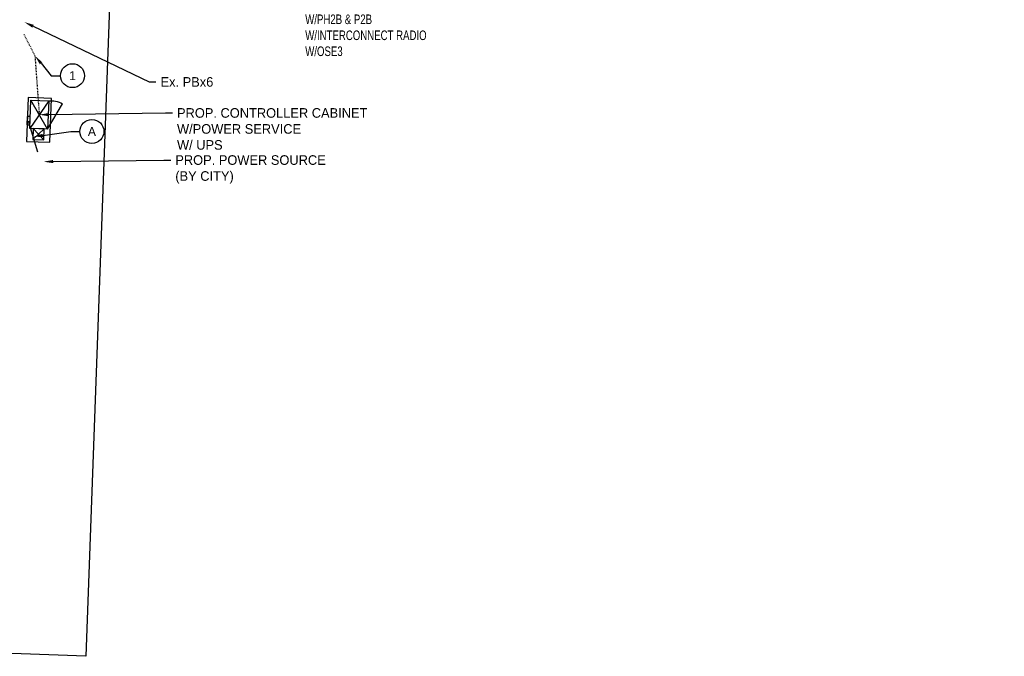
# Model space of a CAD drawing. Header units: feet. Extents: x 161116 to 161696, y 289780 to 291461.
# Tile 5 of 12: x 161489 to 161618, y 290491 to 290574. Entities that reach past the tile are written whole.
import ezdxf
from ezdxf import colors
from ezdxf.entities.mleader import LeaderData, LeaderLine
from ezdxf.enums import TextEntityAlignment as Align
from ezdxf.math import Vec2, Vec3

# ---------------------------------------------------------------- set-up
doc = ezdxf.new("R2010")
doc.units = ezdxf.units.FT
doc.header["$MEASUREMENT"] = 0
doc.linetypes.add('constlimit', pattern=[0])
doc.linetypes.add('OhDOT_USTN5', pattern=[0.11, 0.055, -0.055])
for name, color, linetype in [('RW_P_Const_Limits', 30, 'constlimit'), ('SG_P_Conduit', 1, 'Continuous'), ('SG_P_Controllers', 7, 'Continuous'), ('SG_P_Foundation', 61, 'Continuous'), ('SG_P_Text', 7, 'Continuous'), ('SG_P_Text_Conduit', 7, 'Continuous'), ('SG_X_Conduit', 232, 'OhDOT_USTN5'), ('T-CONDUIT-TXT', 4, 'Continuous')]:
    doc.layers.add(name, color=color, linetype=linetype)
doc.styles.add('Slanted-Normal', font='font31.shx', dxfattribs={"height": 0.1})
doc.styles.get("Standard").update_dxf_attribs({"font": 'font31.shx'})

# ---------------------------------------------------------------- blocks, each defined once
blk = doc.blocks.new('CPED_TS-2')
for points in [[(-3.248459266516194, 0.6834904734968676), (-1.83186008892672, 0.6973185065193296), (-1.818032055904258, -0.7192806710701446), (-3.234631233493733, -0.7331087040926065)], [(1.830158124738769, 1.191420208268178), (-1.83633386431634, 1.155630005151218), (-1.813558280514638, -1.177592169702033), (1.852933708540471, -1.141801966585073)], [(-1.355799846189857, -1.178417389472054), (-0.2714119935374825, -1.157245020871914), (-0.2633815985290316, -1.568538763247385), (-1.347769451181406, -1.589711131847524)]]:
    blk.add_lwpolyline(points, close=True)
at = {"flags": 128}
for points in [[(-3.248459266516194, 0.6834904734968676), (-1.818032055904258, -0.7192806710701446)], [(-3.234631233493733, -0.7331087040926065), (-1.83186008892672, 0.6973185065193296)]]:
    blk.add_lwpolyline(points, dxfattribs=at)
at = {"layer": 'SG_P_Controllers', "flags": 128}
for points in [[(-1.83633386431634, 1.155630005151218), (1.493324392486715, 2.988446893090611)], [(-1.83633386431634, 1.155630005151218), (1.852933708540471, -1.141801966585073)], [(1.830158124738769, 1.191420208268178), (-1.813558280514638, -1.177592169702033)]]:
    blk.add_lwpolyline(points, dxfattribs=at)
blk.add_lwpolyline([(1.8298937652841, 1.119265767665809, 0.176099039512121), (1.493324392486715, 2.988446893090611)], format="xyb", dxfattribs=at)
at = {"layer": 'SG_P_Foundation', "flags": 128}
blk.add_lwpolyline([(2.18943260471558, -1.498617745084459), (-3.509603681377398, -1.559617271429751), (-3.539408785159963, 1.49373726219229), (2.159627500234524, 1.554736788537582)], close=True, dxfattribs=at)
blk = doc.blocks.new('_TagCircle')
at = {"color": 0, "linetype": 'ByBlock', "lineweight": -2, "transparency": 16777216}
blk.add_circle((0, 0), 0.125, dxfattribs=at)
at = {"layer": 'T-CONDUIT-TXT', "color": 0, "transparency": 16777216}
blk.add_attdef('TAGNUMBER', text='', height=0.09375, dxfattribs=at).set_placement((0, -0.046875), align=Align.CENTER)

msp = doc.modelspace()

# ---------------------------------------------------------------- linework, layer by layer
at = {"layer": 'RW_P_Const_Limits', "flags": 128}
msp.add_lwpolyline([(161432.1799560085, 290770.1774499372), (161438.6519408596, 290948.8103029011), (161434.8118560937, 290952.980468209), (161338.5214467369, 290956.9483335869), (161341.6093373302, 291031.8839024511), (161441.5349742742, 291027.7662392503), (161445.1805554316, 291128.3041533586), (161521.1042912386, 291125.5494438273), (161517.4063000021, 291023.6275146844), (161617.7297692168, 291019.4608902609), (161614.6590557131, 290945.5246290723), (161518.7417439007, 290949.5082574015), (161514.5909076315, 290945.6884568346), (161508.1172592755, 290767.4261918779), (161504.641536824, 290671.4929917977), (161506.5581308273, 290669.1585577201), (161524.2983091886, 290668.4935940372), (161524.2405910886, 290666.8134806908), (161606.2898992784, 290663.9947838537), (161603.6462243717, 290587.0401804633), (161501.7044348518, 290590.5422593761), (161498.109050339, 290491.4483183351), (161422.1590251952, 290494.2039817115), (161425.7848980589, 290594.1382253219), (161320.8461661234, 290597.7081352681), (161323.4293324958, 290673.6412001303), (161424.545468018, 290670.2227174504), (161428.6860148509, 290674.09715514), (161432.1681794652, 290770.1778766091)], dxfattribs=at)
at = {"layer": 'SG_P_Conduit', "elevation": 996.4845216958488, "flags": 128}
msp.add_lwpolyline([(161491.8435980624, 290557.1491690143), (161490.6222706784, 290561.2041142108)], dxfattribs=at)
at = {"layer": 'SG_X_Conduit', "elevation": 2984.803000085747, "flags": 128}
msp.add_lwpolyline([(161489.9985, 290572.5604999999), (161491.4596661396, 290569.7211783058), (161492.02, 290562.048)], dxfattribs=at)

# ---------------------------------------------------------------- block references
at = {"layer": 'SG_P_Controllers', "xscale": -1, "rotation": 268.4813433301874}
msp.add_blockref('CPED_TS-2', (161492.0128684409, 290562.0398862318, 992.6609999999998), dxfattribs=at)

# ---------------------------------------------------------------- leaders
at = {"layer": 'SG_P_Text_Conduit'}
ml = msp.add_multileader_block('Standard', dxfattribs=at)
ml.set_content('_TagCircle', color=256, scale=12.5)
ml.set_attribute('TAGNUMBER', '1', width=0)
ml.set_leader_properties(color=256, linetype='ByLayer', lineweight=-1)
ml.build(insert=Vec2(0, 0))
ml.multileader.update_dxf_attribs({"has_text_frame": 1, "dogleg_length": 0.12, "arrow_head_size": 1.25, "scale": 10})
ctx = ml.context
ctx.base_point, ctx.scale, ctx.char_height, ctx.arrow_head_size, ctx.landing_gap_size, ctx.plane_origin = Vec3(161494.7935515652, 290567.1333418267, 1990.294935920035), 10, 1.25, 1.25, 1.25, Vec3(161313.6061016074, 290527.4050770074, 1990.294935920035)
notes = []
notes.append((ctx, [(1, (1, 1, 0), (161493.5935515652, 290567.1333418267, 1990.294935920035), (1, 0), 1.2, [(0, [(161491.4596661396, 290569.7211783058, 1990.294935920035)], 0, [])])]))
ctx.block.insert = Vec3(161496.3560515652, 290567.1333418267, 1990.294935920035)
ml = msp.add_multileader_block('Standard', dxfattribs=at)
ml.set_content('_TagCircle', color=256, scale=12.5)
ml.set_attribute('TAGNUMBER', 'A', width=0)
ml.set_leader_properties(color=256, linetype='ByLayer', lineweight=-1)
ml.build(insert=Vec2(0, 0))
ml.multileader.update_dxf_attribs({"has_text_frame": 1, "dogleg_length": 0.12, "arrow_head_size": 1.25, "scale": 10})
ctx = ml.context
ctx.base_point, ctx.scale, ctx.char_height, ctx.arrow_head_size, ctx.landing_gap_size, ctx.plane_origin = Vec3(161497.3226075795, 290559.8646864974, 1990.294935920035), 10, 1.25, 1.25, 1.25, Vec3(161316.2323281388, 290524.3682068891, 1990.294935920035)
notes.append((ctx, [(1, (1, 1, 0), (161496.1226075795, 290559.8646864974, 1990.294935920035), (1, 0), 1.2, [(0, [(161491.2329343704, 290559.1766416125, 1990.294935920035)], 0, [])])]))
ctx.block.insert = Vec3(161498.8851075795, 290559.8646864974, 1990.294935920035)
for ctx, leaders in notes:
    for number, flags, end, landing, length, lines in leaders:
        leader = LeaderData()
        leader.index, (leader.has_last_leader_line, leader.has_dogleg_vector, leader.attachment_direction) = number, flags
        leader.last_leader_point, leader.dogleg_vector, leader.dogleg_length = Vec3(end), Vec3(landing), length
        for number, points, colour, breaks in lines:
            line = LeaderLine()
            line.index, line.vertices, line.color, line.breaks = number, Vec3.list(points), colors.encode_raw_color(colour), breaks
            leader.lines.append(line)
        ctx.leaders.append(leader)

# ---------------------------------------------------------------- next in the draw order: leaders
at = {"layer": 'SG_P_Text'}
ml = msp.add_multileader_mtext('Standard', dxfattribs=at)
ml.set_content('{\\W0.75;***SP-4\\PCOMBINATION SIGNAL SUPPORT\\PW/ LUMINAIRE#2\\PW/PH2B & P2B\\PW/INTERCONNECT RADIO\\PW/OSE3}', color=256, style='Slanted-Normal')
ml.set_leader_properties(color=256, linetype='ByLayer', lineweight=-1)
ml.build(insert=Vec2(0, 0))
ml.multileader.update_dxf_attribs({"has_text_frame": 1, "dogleg_length": 0.06, "arrow_head_size": 1.25, "scale": 10})
ctx = ml.context
ctx.base_point, ctx.scale, ctx.char_height, ctx.arrow_head_size, ctx.landing_gap_size, ctx.plane_origin = Vec3(161526.0691244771, 290580.7330408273, 996.2925955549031), 10, 1.25, 1.25, 0.6, Vec3(161422.9492613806, 290624.4017016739, 996.2925955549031)
notes = []
notes.append((ctx, [(0, (1, 1, 0), (161525.4691244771, 290580.7330408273, 996.2925955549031), (1, 0), 0.6, [(0, [(161508.1220312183, 290593.6436504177, 996.2925955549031)], 0, [])])]))
ctx.mtext.insert, ctx.mtext.flow_direction = Vec3(161526.6691244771, 290581.3580408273, 996.2925955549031), 5
ctx.mtext.has_bg_fill, ctx.mtext.bg_color, ctx.mtext.bg_scale_factor, ctx.mtext.bg_transparency, ctx.mtext.use_window_bg_color = 1, -1027028792, 1.5, 0, 1
for ctx, leaders in notes:
    for number, flags, end, landing, length, lines in leaders:
        leader = LeaderData()
        leader.index, (leader.has_last_leader_line, leader.has_dogleg_vector, leader.attachment_direction) = number, flags
        leader.last_leader_point, leader.dogleg_vector, leader.dogleg_length = Vec3(end), Vec3(landing), length
        for number, points, colour, breaks in lines:
            line = LeaderLine()
            line.index, line.vertices, line.color, line.breaks = number, Vec3.list(points), colors.encode_raw_color(colour), breaks
            leader.lines.append(line)
        ctx.leaders.append(leader)

# ---------------------------------------------------------------- next in the draw order: leaders
ml = msp.add_multileader_mtext('Standard', dxfattribs=at)
ml.set_content('Ex. PBx6', color=256, style='Slanted-Normal')
ml.set_leader_properties(color=256, linetype='ByLayer', lineweight=-1)
ml.build(insert=Vec2(0, 0))
ml.multileader.update_dxf_attribs({"dogleg_length": 0.09, "arrow_head_size": 1.25, "scale": 10})
ctx = ml.context
ctx.base_point, ctx.scale, ctx.char_height, ctx.arrow_head_size, ctx.landing_gap_size, ctx.plane_origin = Vec3(161507.2231575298, 290566.3179720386, 996.4845216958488), 10, 1.25, 1.25, 0.6, Vec3(161335.3617263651, 290591.5415861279, 996.4845216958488)
notes = []
notes.append((ctx, [(0, (1, 1, 0), (161506.3231575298, 290566.3179720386, 996.4845216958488), (1, 0), 0.8999999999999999, [(0, [(161490.088, 290574.116, 996.4845216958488)], 0, [])])]))
ctx.mtext.insert, ctx.mtext.flow_direction = Vec3(161507.8231575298, 290566.9429720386, 996.4845216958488), 5
ml = msp.add_multileader_mtext('Standard', dxfattribs=at)
ml.set_content('PROP. CONTROLLER CABINET\\PW/POWER SERVICE\\PW/ UPS', color=256, style='Slanted-Normal')
ml.set_leader_properties(color=256, linetype='ByLayer', lineweight=-1)
ml.build(insert=Vec2(0, 0))
ml.multileader.update_dxf_attribs({"dogleg_length": 0.09, "arrow_head_size": 1.25, "scale": 10})
ctx = ml.context
ctx.base_point, ctx.scale, ctx.char_height, ctx.arrow_head_size, ctx.landing_gap_size, ctx.plane_origin = Vec3(161509.3679652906, 290562.2750126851, 992.6609999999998), 10, 1.25, 1.25, 0.6, Vec3(161407.5611075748, 290602.6903765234, 992.6609999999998)
notes.append((ctx, [(0, (1, 1, 0), (161508.4679652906, 290562.2750126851, 992.6609999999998), (1, 0), 0.8999999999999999, [(0, [(161492.0128684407, 290562.0398862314, 992.6609999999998)], 0, [])])]))
ctx.mtext.insert, ctx.mtext.flow_direction = Vec3(161509.9679652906, 290562.9000126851, 992.6609999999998), 5
ml = msp.add_multileader_mtext('Standard', dxfattribs=at)
ml.set_content('PROP. POWER SOURCE\\P(BY CITY)', color=256, style='Slanted-Normal')
ml.set_leader_properties(color=256, linetype='ByLayer', lineweight=-1)
ml.build(insert=Vec2(0, 0))
ml.multileader.update_dxf_attribs({"dogleg_length": 0.09, "arrow_head_size": 1.25, "scale": 10})
ctx = ml.context
ctx.base_point, ctx.scale, ctx.char_height, ctx.arrow_head_size, ctx.landing_gap_size, ctx.plane_origin = Vec3(161509.1461219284, 290556.135755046, 996.4845216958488), 10, 1.25, 1.25, 0.6, Vec3(161407.3392642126, 290596.5511188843, 996.4845216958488)
notes.append((ctx, [(0, (1, 1, 0), (161508.2461219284, 290556.135755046, 996.4845216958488), (1, 0), 0.8999999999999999, [(0, [(161492.586, 290555.922, 996.4845216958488)], 0, [])])]))
ctx.mtext.insert, ctx.mtext.flow_direction = Vec3(161509.7461219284, 290556.760755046, 996.4845216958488), 5
for ctx, leaders in notes:
    for number, flags, end, landing, length, lines in leaders:
        leader = LeaderData()
        leader.index, (leader.has_last_leader_line, leader.has_dogleg_vector, leader.attachment_direction) = number, flags
        leader.last_leader_point, leader.dogleg_vector, leader.dogleg_length = Vec3(end), Vec3(landing), length
        for number, points, colour, breaks in lines:
            line = LeaderLine()
            line.index, line.vertices, line.color, line.breaks = number, Vec3.list(points), colors.encode_raw_color(colour), breaks
            leader.lines.append(line)
        ctx.leaders.append(leader)

doc.saveas('drawing.dxf')
